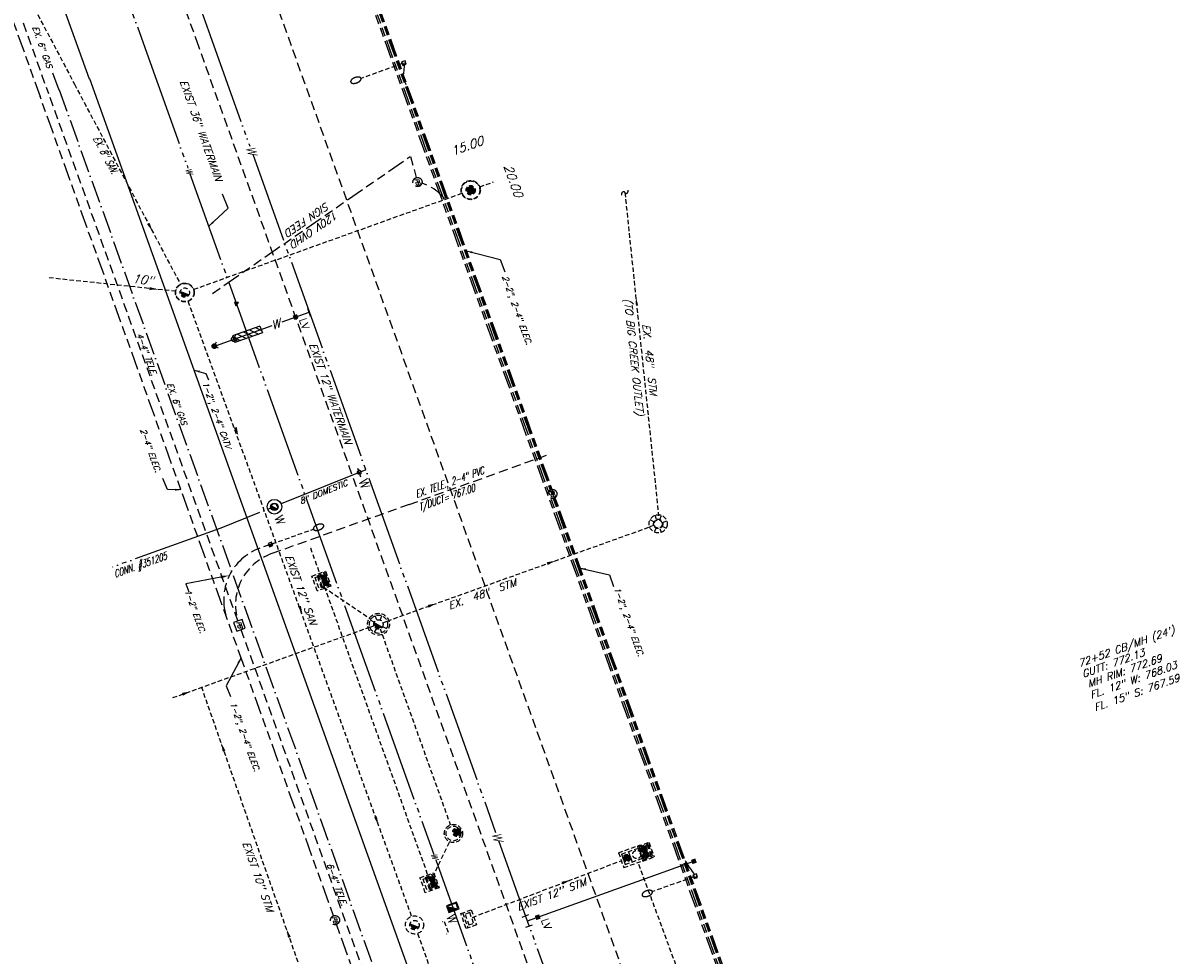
# Model space of a CAD drawing. Header units: feet. Extents: x 2170280 to 2172860, y 640043 to 655902.
# Tile 4 of 12: x 2171414 to 2171727, y 640501 to 640757. Entities that reach past the tile are written whole.
import ezdxf
from ezdxf.enums import TextEntityAlignment as Align

# ---------------------------------------------------------------- set-up
doc = ezdxf.new("R2010")
doc.units = ezdxf.units.FT
doc.header["$LTSCALE"] = 20
doc.header["$MEASUREMENT"] = 0
for name, pattern in [('DASHED', [0.1875, 0.125, -0.0625]), ('ELEC', [0.6875, 0.125, -0.0625, 0.25, -0.0625, 0.125, -0.0625]), ('GAS', [0.4375, 0.3125, -0.0625, 0, -0.0625]), ('HIDDEN', [0.0938, 0.0625, -0.0313]), ('LDASH', [1.3, 1, -0.3]), ('PHONE', [0.5625, 0.125, -0.0625, 0.125, -0.0625, 0.125, -0.0625]), ('WATER', [1.5625, 1.25, -0.0625, 0, -0.0625, 0.0625, -0.0625, 0, -0.0625])]:
    doc.linetypes.add(name, pattern=pattern)
doc.layers.get('0').update_dxf_attribs({"linetype": 'CONTINUOUS'})
for name, color, linetype in [('U-XCATV', 83, 'CONTINUOUS'), ('U-XCATV-TXT', 53, 'CONTINUOUS'), ('U-XELEC', 83, 'ELEC'), ('U-XELEC-TXT', 53, 'CONTINUOUS'), ('U-XGAS', 83, 'GAS'), ('U-XGAS-TXT', 53, 'CONTINUOUS'), ('U-XSAN', 83, 'HIDDEN'), ('U-XSAN-TXT', 53, 'CONTINUOUS'), ('U-XSAN2', 83, 'HIDDEN'), ('U-XSTM', 83, 'HIDDEN'), ('U-XSTM-TXT', 53, 'CONTINUOUS'), ('U-XSTM2', 83, 'HIDDEN'), ('U-XTEL', 83, 'PHONE'), ('U-XTEL-TXT', 53, 'CONTINUOUS'), ('U-XWTR', 83, 'WATER'), ('U-XWTR-TXT', 53, 'CONTINUOUS'), ('U-XWTR2', 83, 'CONTINUOUS'), ('X-JNTS', 83, 'DASHED'), ('X-LTG', 83, 'HIDDEN'), ('XUD', 3, 'LDASH')]:
    doc.layers.add(name, color=color, linetype=linetype)
doc.styles.add('INC-TALL', font='ROMANS.shx', dxfattribs={"width": 0.7, "oblique": 20})
doc.styles.add('L100', font='simplex', dxfattribs={"height": 2})
doc.styles.get("Standard").update_dxf_attribs({"font": 'SIMPLEX'})
doc.styles.add('Style-simplex-CIVIL I 0.34907', font='simplex.shx', dxfattribs={"oblique": 20, "bigfont": 'CIVIL.shx'})
doc.dimstyles.get("Standard").update_dxf_attribs({"dimtxt": 0.18, "dimasz": 0.18, "dimexe": 0.18, "dimexo": 0.0625, "dimgap": 0.09, "dimtad": 0, "dimtih": 1, "dimtoh": 1, "dimdec": 4, "dimzin": 0, "dimdsep": 46, "dimtxsty": 'Standard', "dimcen": 0.09, "dimadec": 0, "dimazin": 0, "dimtfac": 1, "dimtdec": 4, "dimtofl": 0, "dimtmove": 0, "dimatfit": 3, "dimfxl": 1, "dimtolj": 1, "dimtzin": 0, "dimarcsym": 0})

# ---------------------------------------------------------------- blocks, each defined once
blk = doc.blocks.new('STM04')
for p, q in [((-2.25, 0), (2.09, 0)), ((-2.25, -3.01), (-2.25, 0)), ((2.09, -0.51), (-2.25, -0.51)), ((2.09, -3.01), (-2.25, -3.01)), ((1.51, -1.02), (-1.57, -1.02)), ((-1.57, -1.02), (-1.57, -2.41)), ((-1.57, -2.41), (1.51, -2.41)), ((1.51, -2.41), (1.51, -1.02)), ((2.09, 0), (2.09, -3.01))]:
    blk.add_line(p, q)
blk = doc.blocks.new('STM01')
for p, q in [((-1.27, 0), (-2.53, 0)), ((-0.94, 0.85), (-1.86, 1.7)), ((0.01, 1.28), (0.01, 2.55)), ((0.95, 0.85), (1.83, 1.7)), ((1.3, 0), (2.48, 0)), ((-0.92, -0.89), (-1.82, -1.69)), ((0.01, -1.27), (0.01, -2.49)), ((0.93, -0.89), (1.68, -1.79))]:
    blk.add_line(p, q)
for centre, radius in [((-0.02, 0.03), 2.5), ((0.02, 0), 1.28), ((0.02, 0), 1.12)]:
    blk.add_circle(centre, radius)
blk = doc.blocks.new('RECTANG')
for p, q in [((1, 1), (0, 1)), ((0, 1), (0, 0)), ((0, 0), (1, 0)), ((1, 0), (1, 1))]:
    blk.add_line(p, q)
blk = doc.blocks.new('LIGHT')
blk.add_line((0, 0.5), (0, 12.5))
blk.add_lwpolyline([(0, 12.5, 0.174705), (0.25, 12.59, 0.104203), (0.53, 12.94, 0.064948), (0.69, 13.39, 0.051099), (0.75, 14, 0.051099), (0.69, 14.61, 0.064948), (0.53, 15.06, 0.104203), (0.25, 15.41, 0.174705), (0, 15.5, 0.174705), (-0.25, 15.41, 0.104203), (-0.53, 15.06, 0.064948), (-0.69, 14.61, 0.051099), (-0.75, 14, 0.051099), (-0.69, 13.39, 0.064948), (-0.53, 12.94, 0.104203), (-0.25, 12.59, 0.174705)], format="xyb", close=True)
blk.add_circle((0, 0), 0.335)
blk.add_blockref('RECTANG', (-0.5, -0.5))
blk = doc.blocks.new('CB3CAPP')
at = {"layer": 'U-XSTM2'}
for p, q in [((-2.17, 1.77), (2.17, 1.77)), ((-2.17, -2.24), (-2.17, 1.77)), ((-1.79, -0.83), (-1.79, 1.77)), ((-1.5, 0.43), (1.5, 0.43)), ((1.46, 0), (-1.46, 0)), ((1.5, 0.43), (1.5, -1.57)), ((1.79, 1.77), (1.79, -0.83)), ((2.17, 1.77), (2.17, -2.24)), ((2.17, -2.24), (-2.17, -2.24)), ((1.79, -0.83), (-1.79, -0.83)), ((1.46, -0.5), (-1.46, -0.5))]:
    blk.add_line(p, q, dxfattribs=at)
at = {"layer": 'U-XSTM2', "linetype": 'HIDDEN'}
for p, q in [((-2.17, 1.1), (2.17, 1.1)), ((-1.5, -1.57), (-1.5, 0.43)), ((-1.46, -0.5), (-1.46, 1.44)), ((-1.46, 1.44), (1.46, 1.44)), ((1.46, 1.44), (1.46, -0.5)), ((1.5, -1.57), (-1.5, -1.57))]:
    blk.add_line(p, q, dxfattribs=at)
blk = doc.blocks.new('SAN02')
at = {"const_width": 1.12}
for points in [[(-0.33, -0.45, 0.414214), (0.46, -0.39, 1)], [(0.46, -0.39, 0.414214), (0.4, 0.4, 1)]]:
    blk.add_lwpolyline(points, format="xyb", dxfattribs=at)
for centre, radius in [((0, 0), 2.5), ((0.03, -0.03), 1.28)]:
    blk.add_circle(centre, radius)
blk = doc.blocks.new('WTR11')
blk.add_line((-1, 0), (1, 0))
at = {"const_width": 0.5099}
blk.add_lwpolyline([(-0.25495, 0, 1), (0.25495, 0, 1)], format="xyb", dxfattribs=at)
blk.add_arc((0, 0), 0.5099, 0, 180)
blk.add_text('W', height=2).set_placement((1.7, -0.7))
blk = doc.blocks.new('WTR02')
at = {"const_width": 0.898}
for points in [[(-0.27, -0.33, 0.414214), (0.37, -0.34, 1)], [(0.37, -0.34, 0.414214), (0.38, 0.3, 1)]]:
    blk.add_lwpolyline(points, format="xyb", dxfattribs=at)
for centre, radius in [((0.03, 0), 2), ((0.06, -0.02), 1.03), ((0.06, -0.02), 0.897)]:
    blk.add_circle(centre, radius)
blk.add_text('W', height=2.4).set_placement((2.73, -1))
blk = doc.blocks.new('WTR09')
blk.add_solid([(-0.5, -0.49), (0.49, -0.49), (-0.5, 0.52), (0.49, 0.52)])
blk.add_text('LV', height=1.6).set_placement((0.83, 0.53))
blk = doc.blocks.new('WTR13')
for p, q in [((-0.44, -0.42), (-0.84, -0.85)), ((0.86, -0.85), (0.42, -0.42))]:
    blk.add_line(p, q)
blk.add_circle((0, 0), 0.625)
blk = doc.blocks.new('VAULT')
at = {"layer": 'U-XWTR'}
for p, q in [((1, 1.5), (-1, 1.5)), ((-1, 1.5), (-1, -1.5)), ((0.75, 1.25), (-0.75, 1.25)), ((-0.75, 1.25), (-0.75, -1.25)), ((0.75, -1.25), (0.75, 1.25)), ((1, -1.5), (1, 1.5)), ((-1, -1.5), (1, -1.5)), ((-0.75, -1.25), (0.75, -1.25))]:
    blk.add_line(p, q, dxfattribs=at)
at = {"layer": 'U-XWTR', "style": 'L100'}
blk.add_text('W', height=2.4, dxfattribs=at).set_placement((1.72, -2.48))
blk = doc.blocks.new('EXSPB')
at = {"xscale": 2.5, "yscale": 2.5, "zscale": 2.5}
blk.add_blockref('RECTANG', (-1.25, -1.25), dxfattribs=at)
at = {"style": 'INC-TALL', "oblique": 20, "width": 0.7}
blk.add_text('PB', height=1.2, dxfattribs=at).set_placement((-0.18, -0.56), align=Align.CENTER)
blk = doc.blocks.new('EXRPB')
blk.add_circle((0, 0), 1.25)
at = {"style": 'INC-TALL', "oblique": 20, "width": 0.7}
blk.add_text('PB', height=1.2, dxfattribs=at).set_placement((-0.13, -0.58), align=Align.CENTER)
blk = doc.blocks.new('NO3MH')
at = {"layer": 'U-XSTM2', "color": 8, "const_width": 1}
blk.add_lwpolyline([(-0.5, 1, 1), (0.5, 1, 1)], format="xyb", close=True, dxfattribs=at)
at = {"layer": 'U-XSTM2'}
for centre, radius in [((0, 0), 2.5), ((0, 1), 1.17)]:
    blk.add_circle(centre, radius, dxfattribs=at)
at = {"layer": 'U-XSTM2', "linetype": 'HIDDEN'}
blk.add_circle((0, 0), 2, dxfattribs=at)
blk = doc.blocks.new('SAN03')
at = {"const_width": 1.12}
blk.add_lwpolyline([(-0.53, -0.03, 1), (0.59, -0.03, 1)], format="xyb", close=True, dxfattribs=at)
for centre, radius in [((0, 0), 2.5), ((0.03, -0.03), 1.28)]:
    blk.add_circle(centre, radius)
blk = doc.blocks.new('PANCH')
blk.add_lwpolyline([(-0.35, 1.06, -0.198912), (0.15, 0.85, -0.198912), (0.36, 0.35, -0.414214), (0.01, 0, 0.414214), (-0.35, -0.35, 0.198912), (-0.14, -0.85, 0.198912), (0.36, -1.06)], format="xyb")
blk = doc.blocks.new('*X55')
at = {"color": 0}
for p, q in [((7319.46, -500.09), (7320.74, -498.81)), ((7319.46, -501.86), (7321.41, -499.9)), ((7319.46, -503.62), (7321.41, -501.67)), ((7319.46, -505.39), (7321.41, -503.44)), ((7319.81, -506.81), (7321.41, -505.21))]:
    blk.add_line(p, q, dxfattribs=at)

msp = doc.modelspace()

# ---------------------------------------------------------------- linework, layer by layer
at = {"layer": 'U-XCATV'}
for p, q in [((2171314.60662, 641070.1635), (2171432.23003, 640741.59382)), ((2171553.23739, 640404.10936), (2171432.40028, 640741.65472))]:
    msp.add_line(p, q, dxfattribs=at)
at = {"layer": 'U-XELEC'}
for p, q in [((2171388.26392, 640821.99717), (2171418.77193, 640736.776)), ((2171507.42634, 640768.52216), (2171615.02391, 640468.44345)), ((2171508.73088, 640768.99045), (2171558.88431, 640628.89229)), ((2171508.95127, 640769.06895), (2171616.52497, 640469.05682)), ((2171470.01983, 640593.66506), (2171418.78607, 640736.781)), ((2171466.07688, 640682.77343), (2171520.31768, 640720.33498, -1.69131)), ((2171520.39633, 640720.36354, -1.69131), (2171521.97848, 640714.52376, -0.29164)), ((2171559.72312, 640626.54918), (2171643.42194, 640392.74561)), ((2171482.45116, 640614.04752), (2171479.08655, 640612.84304)), ((2171499.25976, 640511.98648), (2171470.01983, 640593.66506)), ((2171541.50408, 640394.07558), (2171500.10267, 640509.63287))]:
    msp.add_line(p, q, dxfattribs=at)
at = {"layer": 'U-XELEC', "color": 8}
for points in [[(2171507.897, 640768.69092), (2171615.4872, 640468.63277), (2171646.68215, 640400.89118), (2171652.14726, 640385.64954)], [(2171508.48061, 640768.90018), (2171616.06168, 640468.86751), (2171647.25663, 640401.12592), (2171652.72965, 640385.86223)]]:
    msp.add_lwpolyline(points, dxfattribs=at)
at = {"layer": 'U-XELEC'}
for centre, radius, start, end in [((2171528.0381, 640743.3521), 9.53682, 167.0409981, 200.2673486), ((2171519.85548, 640701.16639), 12.38585, 19.7113893, 72.6639517), ((2171484.14217, 640598.72069), 15, 109.6967468, 199.6967468), ((2171619.29946, 640540.51323), 27.10701, 201.5522134, 219.3670717)]:
    msp.add_arc(centre, radius, start, end, dxfattribs=at)
at = {"layer": 'U-XELEC', "extrusion": (0, 0, -1)}
msp.add_solid([(-2171468.24748, 640605.31913), (-2171468.39661, 640604.53315), (-2171470.67998, 640605.37354)], dxfattribs=at)
at = {"layer": 'U-XELEC-TXT'}
for p, q in [((2171468.32205, 640604.92614), (2171458.73177, 640603.10649)), ((2171458.73177, 640603.10649), (2171459.54125, 640600.84712))]:
    msp.add_line(p, q, dxfattribs=at)
at = {"layer": 'U-XGAS'}
for p, q in [((2171422.21908, 640743.24532), (2171423.88034, 640738.60474)), ((2171424.00515, 640738.63525), (2171556.41547, 640369.05905))]:
    msp.add_line(p, q, dxfattribs=at)
at = {"layer": 'U-XSAN'}
for p, q in [((2171342.59112, 640901.79273), (2171428.23735, 640740.16449)), ((2171428.20675, 640740.15348), (2171457.29003, 640685.26783)), ((2171456.05689, 640683.32689), (2171420.84868, 640687.07131)), ((2171459.34252, 640680.65466), (2171520.65286, 640511.84817)), ((2171522.33912, 640507.14112), (2171580.90597, 640342.23141))]:
    msp.add_line(p, q, dxfattribs=at)
for points in [[(2171448.81521, 640702.13009), (2171448.1113, 640701.74995), (2171449.60369, 640699.82829)], [(2171448.81789, 640684.49902, 3896.83362), (2171448.73328, 640683.70351, 3896.83362), (2171451.16213, 640683.84745, 3896.83362)], [(2171472.72944, 640646.10192, 3896.83362), (2171471.97639, 640645.8319, 3896.83362), (2171473.16297, 640643.70775, 3896.83362)], [(2171490.32079, 640597.04144, 3896.83362), (2171489.56774, 640596.77142, 3896.83362), (2171490.75432, 640594.64727, 3896.83362)], [(2171511.15249, 640539.28366, 3896.83362), (2171510.39943, 640539.01364, 3896.83362), (2171511.58601, 640536.88949, 3896.83362)]]:
    msp.add_solid(points, dxfattribs=at)
at = {"layer": 'U-XSAN2', "flags": 128}
for points in [[(2171539.38769, 640711.99046), (2171543.15331, 640713.33959)], [(2171460.92509, 640683.87918), (2171534.42703, 640710.21317)], [(2171530.97686, 640532.10463), (2171526.84116, 640523.44467)]]:
    msp.add_lwpolyline(points, dxfattribs=at)
at = {"layer": 'U-XSAN2'}
for centre, radius in [((2171536.90736, 640711.10181), 2.63472), ((2171458.48845, 640683.00619), 2.58831)]:
    msp.add_circle(centre, radius, dxfattribs=at)
at = {"layer": 'U-XSTM'}
for p, q in [((2171579.19042, 640710.43409), (2171588.43933, 640621.75258)), ((2171513.96981, 640592.86469), (2171585.97206, 640618.68214)), ((2171509.26323, 640591.17707), (2171454.56534, 640571.56435)), ((2171497.01582, 640478.01869), (2171463.11455, 640574.6298)), ((2171577.43436, 640529.31671), (2171583.47818, 640531.48206)), ((2171577.43436, 640529.31671), (2171578.89817, 640525.23102)), ((2171578.29108, 640528.91195), (2171582.9981, 640530.59836)), ((2171580.17389, 640529.58652), (2171581.18574, 640526.7623)), ((2171582.9981, 640530.59836), (2171584.00995, 640527.77415)), ((2171583.47818, 640531.48206), (2171584.94198, 640527.39637)), ((2171537.35555, 640511.56734), (2171578.38985, 640527.20976)), ((2171578.29108, 640528.91195), (2171579.30293, 640526.08774)), ((2171578.89817, 640525.23102), (2171584.94198, 640527.39637)), ((2171579.30293, 640526.08774), (2171584.00995, 640527.77415)), ((2171656.19969, 640327.81574), (2171582.82382, 640526.63749))]:
    msp.add_line(p, q, dxfattribs=at)
msp.add_circle((2171582.44965, 640528.8085), 1.125, dxfattribs=at)
at = {"layer": 'U-XSTM', "extrusion": (0, 0, -1)}
for points in [[(-2171582.12233, 640679.63057), (-2171582.78573, 640679.69648), (-2171582.25629, 640681.65372)], [(-2171557.7452, 640608.98592, -3896.83362), (-2171558.01522, 640608.23287, -3896.83362), (-2171560.13938, 640609.41945, -3896.83362)], [(-2171525.09889, 640597.28011, -3896.83362), (-2171525.36891, 640596.52706, -3896.83362), (-2171527.49306, 640597.71364, -3896.83362)], [(-2171457.71563, 640573.15314), (-2171457.97549, 640572.39652), (-2171460.11542, 640573.55441)], [(-2171468.85688, 640557.07034), (-2171469.61128, 640557.33658), (-2171468.43537, 640559.46666)], [(-2171561.86463, 640521.33225), (-2171562.15137, 640520.58541), (-2171564.24855, 640521.81904)], [(-2171486.78322, 640505.96335), (-2171487.53838, 640506.22742), (-2171486.36861, 640508.36087)]]:
    msp.add_solid(points, dxfattribs=at)
at = {"layer": 'U-XSTM2'}
for p, q in [((2171492.94021, 640612.93727), (2171492.94021, 640612.93727)), ((2171492.94021, 640612.93727), (2171525.33673, 640522.51396)), ((2171510.42891, 640592.52977), (2171509.36982, 640593.11002)), ((2171511.15279, 640593.16465), (2171510.72884, 640594.34798)), ((2171512.06416, 640593.1365), (2171512.55156, 640594.29168)), ((2171512.7815, 640592.39209), (2171513.97962, 640592.82135)), ((2171510.38526, 640591.53358), (2171509.23151, 640591.12022)), ((2171511.0516, 640590.79176), (2171510.4602, 640589.78708)), ((2171512.02059, 640590.74253), (2171512.41805, 640589.63315)), ((2171512.70009, 640591.36151), (2171513.79694, 640590.81565)), ((2171582.68033, 640531.05716), (2171585.77912, 640532.16738)), ((2171582.68033, 640531.05716), (2171584.12081, 640527.03658)), ((2171583.19015, 640530.65336), (2171584.25821, 640527.67225)), ((2171583.31601, 640530.91976), (2171585.29688, 640531.62945)), ((2171584.91123, 640531.19253), (2171583.48932, 640530.68309)), ((2171583.48932, 640530.68309), (2171584.50819, 640527.83927)), ((2171585.38647, 640531.37939), (2171584.90596, 640531.20724)), ((2171584.90596, 640531.20724), (2171585.93537, 640528.334)), ((2171585.29688, 640531.62945), (2171585.37533, 640531.65756)), ((2171586.41588, 640528.50615), (2171585.38647, 640531.37939)), ((2171585.64172, 640531.5317), (2171586.70978, 640528.55059)), ((2171585.77912, 640532.16738), (2171587.2196, 640528.1468)), ((2171584.12081, 640527.03658), (2171587.2196, 640528.1468)), ((2171585.9301, 640528.34871), (2171584.50819, 640527.83927)), ((2171584.5246, 640527.54639), (2171586.50547, 640528.25609)), ((2171585.93537, 640528.334), (2171586.41588, 640528.50615)), ((2171586.50547, 640528.25609), (2171586.58392, 640528.2842)), ((2171529.16617, 640510.38786), (2171529.08772, 640510.35975)), ((2171530.76568, 640507.43671), (2171529.73627, 640510.30995)), ((2171530.37476, 640507.0145), (2171530.29631, 640506.98639))]:
    msp.add_line(p, q, dxfattribs=at)
at = {"layer": 'U-XSTM2', "color": 8, "flags": 128}
for points in [[(2171496.52967, 640602.20118), (2171509.52712, 640593.39689)], [(2171512.6088, 640589.17061), (2171531.30877, 640536.97632)]]:
    msp.add_lwpolyline(points, dxfattribs=at)
at = {"layer": 'U-XSTM2', "flags": 128}
for points, const_width in [([(2171511.0894, 640592.22938, 0.414213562), (2171511.30806, 640591.46071)], 1.1302), ([(2171511.30806, 640591.46071, 0.414213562), (2171512.07674, 640591.67937)], 1.1302), ([(2171579.60359, 640528.21372, 1), (2171579.87323, 640527.46053, 1), (2171579.60359, 640528.21372)], 0.8)]:
    msp.add_lwpolyline(points, format="xyb", dxfattribs=dict(at, const_width=const_width))
at = {"layer": 'U-XSTM2'}
for centre, radius in [((2171511.59695, 640591.99482), 3), ((2171511.59695, 640591.99482), 2.5), ((2171511.58307, 640591.95438), 1.28212), ((2171579.73841, 640527.83713), 1), ((2171579.73841, 640527.83713), 0.8)]:
    msp.add_circle(centre, radius, dxfattribs=at)
for centre, start, end in [((2171583.38627, 640530.72363), 109.7113893, 199.7113893), ((2171585.44559, 640531.46144), 19.7113893, 109.7113893), ((2171584.45433, 640527.74252), 199.7113893, 289.7113893), ((2171586.51365, 640528.48032), 289.7113893, 19.7113893)]:
    msp.add_arc(centre, 0.20833, start, end, dxfattribs=at)
at = {"layer": 'U-XSTM2', "color": 8}
for points in [[(2171497.03689, 640605.77227), (2171498.02176, 640603.02337), (2171495.66778, 640605.32424), (2171496.67963, 640602.50003)], [(2171584.91123, 640531.19253), (2171585.9301, 640528.34871), (2171583.48932, 640530.68309), (2171584.50819, 640527.83927)], [(2171526.69378, 640522.99566), (2171527.67864, 640520.24676), (2171525.32467, 640522.54763), (2171526.33651, 640519.72341)]]:
    msp.add_solid(points, dxfattribs=at)
at = {"layer": 'U-XTEL'}
for p, q in [((2171414.12738, 640756.94769), (2171421.05587, 640737.59362)), ((2171473.01708, 640592.94134), (2171421.11884, 640737.6161)), ((2171520.00902, 640624.84814), (2171557.66516, 640638.33944)), ((2171520.00902, 640624.84814), (2171482.35288, 640611.35684)), ((2171473.86029, 640590.58783), (2171540.48476, 640404.33283))]:
    msp.add_line(p, q, dxfattribs=at)
msp.add_arc((2171487.26795, 640597.29098), 14.89988, 109.2610384, 196.9731962, dxfattribs=at)
at = {"layer": 'U-XWTR'}
for p, q in [((2171409.63365, 640909.20264), (2171465.42622, 640753.47758)), ((2171392.41856, 640903.88468), (2171448.4794, 640747.41083)), ((2171465.42621, 640753.4776), (2171476.28065, 640723.18131)), ((2171448.4794, 640747.41084), (2171459.33539, 640717.11022)), ((2171477.09013, 640720.92194), (2171543.73713, 640534.9006)), ((2171459.87504, 640715.60398), (2171526.79187, 640528.82952)), ((2171473.22506, 640680.24553), (2171472.1343, 640680.32072)), ((2171472.1343, 640680.32072), (2171472.46992, 640679.38397)), ((2171472.46992, 640679.38397), (2171473.22506, 640680.24553)), ((2171485.19844, 640674.96374), (2171492.60512, 640677.61738)), ((2171467.17526, 640668.50647), (2171482.42751, 640673.97098)), ((2171479.09758, 640673.81061), (2171471.56635, 640671.11235)), ((2171479.09758, 640673.81061), (2171479.75666, 640671.97102)), ((2171471.56635, 640671.11235), (2171472.22543, 640669.27276)), ((2171479.75666, 640671.97102), (2171472.22543, 640669.27276)), ((2171508.09312, 640634.38813), (2171468.38434, 640618.34313)), ((2171468.38434, 640618.34313), (2171438.60641, 640607.6744)), ((2171544.54661, 640532.64124), (2171611.29617, 640346.33363)), ((2171527.33152, 640527.32327), (2171591.48989, 640348.24805))]:
    msp.add_line(p, q, dxfattribs=at)
at = {"layer": 'U-XWTR', "extrusion": (0, 0, -1)}
msp.add_solid([(-2171530.54278, 640514.60414), (-2171533.40207, 640514.03451), (-2171531.04834, 640513.19191)], dxfattribs=at)
at = {"layer": 'U-XWTR2'}
for p, q in [((2171550.99843, 640511.66839), (2171552.88124, 640512.34295)), ((2171552.01028, 640508.84418), (2171553.89309, 640509.51874))]:
    msp.add_line(p, q, dxfattribs=at)
at = {"layer": 'U-XWTR2', "const_width": 0.5, "flags": 128}
msp.add_lwpolyline([(2171492.22437, 640678.68009), (2171493.01065, 640676.48548)], dxfattribs=at)
at = {"layer": 'U-XWTR2', "const_width": 0.625, "flags": 128}
msp.add_lwpolyline([(2171466.48155, 640668.58988, 1), (2171466.69221, 640668.00145, 1), (2171466.48155, 640668.58988)], format="xyb", dxfattribs=at)
at = {"layer": 'U-XWTR2', "flags": 128}
msp.add_lwpolyline([(2171552.44576, 640510.59356), (2171598.10383, 640526.95176)], dxfattribs=at)
at = {"layer": 'U-XWTR2'}
msp.add_solid([(2171597.32187, 640527.33672), (2171597.74139, 640526.16578), (2171598.50037, 640527.75895), (2171598.91989, 640526.58801)], dxfattribs=at)
at = {"layer": 'X-JNTS'}
for p, q in [((2171293.02009, 641222.8283), (2171461.66129, 640752.12653)), ((2171484.25497, 640760.22132), (2171652.89618, 640289.51955)), ((2171461.66129, 640752.12654), (2171630.30249, 640281.42477))]:
    msp.add_line(p, q, dxfattribs=at)

# ---------------------------------------------------------------- block references
at = {"layer": 'U-XELEC', "rotation": 289.7113893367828}
for p in [(2171522.30814, 640713.30697), (2171559.32672, 640627.74013), (2171499.68106, 640510.80962)]:
    msp.add_blockref('EXRPB', p, dxfattribs=at)
at = {"layer": 'U-XSAN2', "rotation": 289.7113893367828}
for name, p in [('SAN03', (2171536.90736, 640711.10181)), ('SAN02', (2171458.48845, 640683.00619)), ('SAN02', (2171521.50246, 640509.49696))]:
    msp.add_blockref(name, p, dxfattribs=at)
at = {"layer": 'U-XSTM'}
for name, p, rotation in [('PANCH', (2171579.19042, 640710.43409), 289.7113893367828), ('STM01', (2171588.30827, 640619.51982), 289.7113893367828), ('STM04', (2171534.90274, 640510.635), 109.7113893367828)]:
    msp.add_blockref(name, p, dxfattribs=dict(at, rotation=rotation))
at = {"layer": 'U-XSTM2', "rotation": 289.7113893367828}
for p in [(2171496.17371, 640603.91213), (2171525.83059, 640521.13552)]:
    msp.add_blockref('CB3CAPP', p, dxfattribs=at)
at = {"layer": 'U-XTEL', "rotation": 289.7113893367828}
msp.add_blockref('EXSPB', (2171473.45971, 640591.70585), dxfattribs=at)
at = {"layer": 'U-XWTR'}
for name, p, rotation in [('*X55', (2169481.75894, 647733.1219), 289.6967468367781), ('WTR13', (2171471.89424, 640670.19716), 109.7406743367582), ('WTR13', (2171466.58688, 640668.29566), 109.7406743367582), ('VAULT', (2171531.97242, 640514.31933), 289.6967468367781)]:
    msp.add_blockref(name, p, dxfattribs=dict(at, rotation=rotation))
at = {"layer": 'U-XWTR2', "xscale": 1.25, "yscale": 1.25, "zscale": 1.25, "rotation": 289.7113893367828}
for name, p in [('WTR09', (2171488.85517, 640676.27386)), ('WTR11', (2171506.2373, 640633.63825)), ('WTR09', (2171555.26997, 640511.60541))]:
    msp.add_blockref(name, p, dxfattribs=at)
at = {"layer": 'U-XWTR2', "rotation": 289.7113893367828}
msp.add_blockref('WTR02', (2171483.03949, 640624.26479), dxfattribs=at)
at = {"layer": 'X-LTG'}
for p, rotation in [((2171518.57565, 640745.96151), 109.6967504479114), ((2171481.98041, 640613.879), 289.6967504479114), ((2171598.5116, 640522.84888), 109.6967504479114)]:
    msp.add_blockref('LIGHT', p, dxfattribs=dict(at, rotation=rotation))
at = {"layer": 'XUD', "rotation": 289.7113893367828}
msp.add_blockref('NO3MH', (2171532.16376, 640534.58992), dxfattribs=at)

# ---------------------------------------------------------------- texts
at = {"layer": 'U-XCATV-TXT', "style": 'Style-simplex-CIVIL I 0.34907', "oblique": 20}
msp.add_text('1-2", 2-4" CATV', height=1.6, rotation=289.7113893, dxfattribs=at).set_placement((2171462.79182, 640658.02653), align=Align.BOTTOM_LEFT)
at = {"layer": 'U-XELEC-TXT', "style": 'Style-simplex-CIVIL I 0.34907', "oblique": 20}
for s, p in [('SIGN FEED', (2171491.55786, 640703.94065)), ('120V OVHD', (2171493.50979, 640701.12196))]:
    msp.add_text(s, height=2, rotation=214.7024468, dxfattribs=at).set_placement(p, align=Align.CENTER)
for s, p in [('2-2", 2-4" ELEC.', (2171545.01216, 640687.20437)), ('1-2" ELEC.', (2171457.9972, 640601.05964)), ('1-2", 2-4" ELEC. ', (2171575.71882, 640601.70647))]:
    msp.add_text(s, height=1.6, rotation=289.7113893, dxfattribs=at).set_placement(p, align=Align.BOTTOM_LEFT)
for s, p in [('2-4" ELEC.', (2171447.8804, 640639.27799)), ('1-2", 2-4" ELEC.', (2171473.78236, 640560.69559))]:
    msp.add_text(s, height=1.6, rotation=289.7113893, dxfattribs=at).set_placement(p, align=Align.BOTTOM_CENTER)
at = {"layer": 'U-XELEC-TXT', "char_height": 1.6, "attachment_point": 4}
for insert in [(2171469.02904, 640709.85155), (2171471.07367, 640571.30849)]:
    msp.add_mtext('\\A1;', dxfattribs=dict(at, insert=insert))
at = {"layer": 'U-XGAS-TXT', "style": 'Style-simplex-CIVIL I 0.34907', "oblique": 20}
msp.add_text('EX. 6" GAS', height=1.6, rotation=289.7113096, dxfattribs=at).set_placement((2171418.20736, 640749.94305), align=Align.BOTTOM_CENTER)
msp.add_text('EX. 6" GAS', height=1.6, rotation=289.7113893, dxfattribs=at).set_placement((2171457.09821, 640652.77125), align=Align.TOP_CENTER)
at = {"layer": 'U-XSAN-TXT', "style": 'INC-TALL', "oblique": 20, "width": 0.7}
msp.add_text('EX. 8" SAN.', height=2, rotation=297.6417692, dxfattribs=at).set_placement((2171437.63721, 640721.24113), align=Align.TOP_CENTER)
at = {"layer": 'U-XSAN-TXT', "style": 'Style-simplex-CIVIL I 0.34907', "oblique": 20}
for s, height, rotation, p in [('10"', 2.4, 353.9293742, (2171446.76824, 640685.35129)), ("EXIST 12'' SAN", 2, 289.8670841, (2171489.3975, 640601.17277))]:
    msp.add_text(s, height=height, rotation=rotation, dxfattribs=at).set_placement(p, align=Align.CENTER)
at = {"layer": 'U-XSTM-TXT', "style": 'Style-simplex-CIVIL I 0.34907', "oblique": 20}
for s, rotation, p in [('(TO BIG CREEK OUTLET)', 275.9412829, (2171580.69751, 640665.28263)), ('EX.  48"  STM', 275.9412829, (2171585.02819, 640664.5673)), ('EX.  48"  STM', 19.7260318, (2171540.34405, 640599.30986)), ("EXIST 10'' STM", 289.3361977, (2171477.62888, 640522.49185)), ("EXIST 12'' STM", 20.8670178, (2171559.36524, 640516.89447))]:
    msp.add_text(s, height=2, rotation=rotation, dxfattribs=at).set_placement(p, align=Align.CENTER)
for s, p in [("72+52 CB/MH (24')", (2171703.84865, 640580.20077)), ('GUTT: 772.13', (2171704.89715, 640577.27815)), ('MH RIM: 772.69', (2171706.44582, 640574.57924)), ('FL. 12" W: 768.03', (2171707.17158, 640571.50572)), ('FL. 15" S: 767.59', (2171708.21754, 640568.08237))]:
    msp.add_text(s, height=2, rotation=19.7260318, dxfattribs=at).set_placement(p)
at = {"layer": 'U-XTEL-TXT', "style": 'Style-simplex-CIVIL I 0.34907', "oblique": 20}
for s, p in [('4-4" TELE.', (2171446.88806, 640665.63259)), ('6-4" TELE.', (2171498.99336, 640520.19921))]:
    msp.add_text(s, height=1.6, rotation=289.7113893, dxfattribs=at).set_placement(p, align=Align.BOTTOM_CENTER)
at = {"layer": 'U-XTEL-TXT', "style": 'INC-TALL', "oblique": 20, "width": 0.7}
for s, p in [('EX. TELE., 2-4" PVC', (2171531.58474, 640629.41275)), ('T/DUCT= 767.00', (2171530.78905, 640625.24658))]:
    msp.add_text(s, height=2, rotation=19.7113893, dxfattribs=at).set_placement(p, align=Align.BOTTOM_CENTER)
at = {"layer": 'U-XWTR', "style": 'Style-simplex-CIVIL I 0.34907', "oblique": 20}
for height, rotation, p in [(2.4, 289.7113893, (2171476.68539, 640722.05162)), (1.6, 289.7113893, (2171459.60521, 640716.3571)), (2.4, 19.7113893, (2171483.35722, 640674.28822)), (2.4, 289.7113893, (2171544.14187, 640533.77092)), (1.6, 289.7113893, (2171526.9501, 640528.38787))]:
    msp.add_text('W', height=height, rotation=rotation, dxfattribs=at).set_placement(p, align=Align.MIDDLE_CENTER)
msp.add_text('8" DOMESTIC', height=1.6, rotation=22.0019893, dxfattribs=at).set_placement((2171496.7881, 640627.51058), align=Align.CENTER)
at = {"layer": 'U-XWTR-TXT', "style": 'Style-simplex-CIVIL I 0.34907', "oblique": 20}
for s, p in [('EXIST 36" WATERMAIN', (2171461.97668, 640727.20477)), ('EXIST 12" WATERMAIN', (2171497.4977, 640655.03377))]:
    msp.add_text(s, height=2, rotation=289.7113893, dxfattribs=at).set_placement(p, align=Align.CENTER)
at = {"layer": 'U-XWTR-TXT', "style": 'INC-TALL', "oblique": 20, "width": 0.7}
msp.add_text('CONN. #351205', height=2, rotation=19.7113893, dxfattribs=at).set_placement((2171439.55116, 640604.17487), align=Align.BOTTOM_LEFT)
at = {"layer": 'XUD', "style": 'Style-simplex-CIVIL I 0.34907', "oblique": 20}
for s, rotation, p in [('15.00', 19.7113893, (2171531.91408, 640720.53063)), ('20.00', 289.7113893, (2171545.91236, 640717.65168))]:
    msp.add_text(s, height=2.4, rotation=rotation, dxfattribs=at).set_placement(p)

# ---------------------------------------------------------------- leaders
at = {"layer": 'U-XELEC-TXT'}
for points in [[(2171465.04001, 640701.1878), (2171470.41486, 640706.10933), (2171468.83108, 640709.99548)], [(2171535.72014, 640694.41331), (2171544.98544, 640692.09288), (2171546.24555, 640688.66375)], [(2171461.00873, 640661.74011), (2171464.22372, 640660.77097), (2171464.94362, 640659.04379)], [(2171457.42488, 640628.84768), (2171453.71315, 640628.96214), (2171452.41734, 640631.9847)], [(2171566.9125, 640607.42096), (2171574.94228, 640605.53688), (2171576.05444, 640602.38682)], [(2171473.90846, 640582.8026), (2171469.84994, 640575.08631), (2171470.98367, 640572.1585)]]:
    msp.add_leader(points, dimstyle='Standard', override={"dimtxt": 1.6, "dimasz": 1.6, "dimgap": 0.09, "dimtad": 0, "dimtmove": 2}, dxfattribs=at)

doc.saveas('drawing.dxf')
